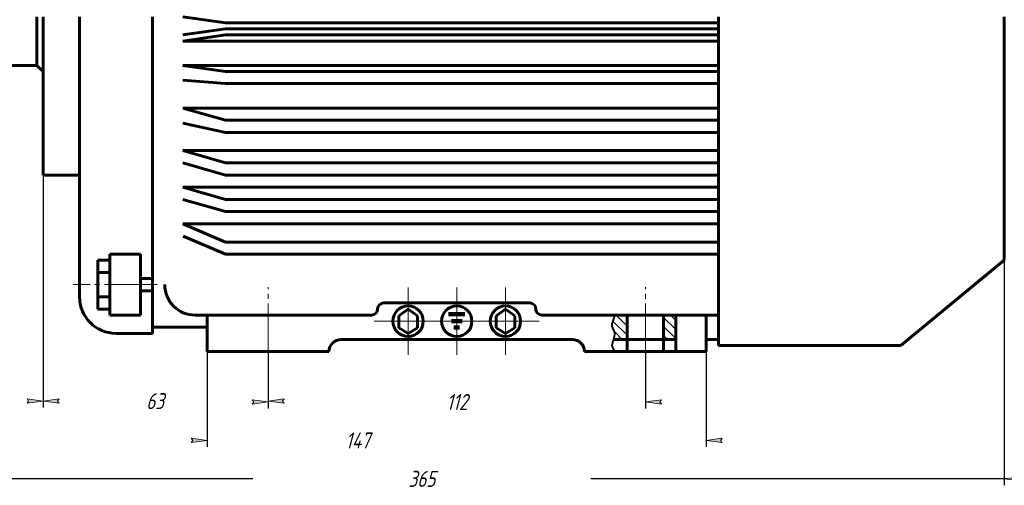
# Model space of a CAD drawing. Header units: millimetres. Extents: x 0 to 841, y 0 to 594.
# Tile 3 of 6: x 177 to 485, y 234 to 379. Entities that reach past the tile are written whole.
import ezdxf

# ---------------------------------------------------------------- set-up
doc = ezdxf.new("R2010")
doc.units = ezdxf.units.MM
for name, pattern in [('K5LT_AXLED', [19.5, 15, -1.5, 1.5, -1.5]), ('K5LT_BASIC', [0]), ('K5LT_REINFORCED', [0]), ('K5LT_THIN', [0])]:
    doc.linetypes.add(name, pattern=pattern)
doc.styles.add('KDIMTEXTSTYLE', font='GOST_AU.SHX', dxfattribs={"width": 0.96, "oblique": 15, "height": 5})
doc.dimstyles.new('KDIMSTYLE (1.00)', dxfattribs={"dimtxt": 5, "dimasz": 1, "dimexe": 2, "dimexo": 0, "dimgap": 1, "dimtad": 1, "dimtxsty": 'KDIMTEXTSTYLE', "dimsah": 1, "dimcen": 0, "dimdle": 1, "dimadec": 0, "dimazin": 0, "dimtfac": 0.667, "dimtmove": 0, "dimatfit": 3, "dimfxl": 1, "dimtvp": 1, "dimtfill": 1, "dimtolj": 1, "dimtzin": 0, "dimarcsym": 0})

# ---------------------------------------------------------------- blocks, each defined once
blk = doc.blocks.new('U3')
at = {"color": 30, "linetype": 'K5LT_AXLED', "lineweight": 18, "true_color": 0xff8000}
for q in [(298.697884, 295.502589), (288.143195, 284.9479), (309.252573, 284.9479), (298.697884, 274.393211)]:
    blk.add_line((298.697884, 284.9479), q, dxfattribs=at)
blk = doc.blocks.new('U4')
at = {"color": 30, "linetype": 'K5LT_AXLED', "lineweight": 18, "true_color": 0xff8000}
for q in [(329.114556, 295.502589), (318.559867, 284.9479), (339.669245, 284.9479), (329.114556, 274.393211)]:
    blk.add_line((329.114556, 284.9479), q, dxfattribs=at)
blk = doc.blocks.new('U5')
at = {"color": 30, "linetype": 'K5LT_AXLED', "lineweight": 18, "true_color": 0xff8000}
for q in [(313.90622, 295.502589), (303.351531, 284.9479), (324.460909, 284.9479), (313.90622, 274.393211)]:
    blk.add_line((313.90622, 284.9479), q, dxfattribs=at)
blk = doc.blocks.new('KDIMARROW_01')
blk.add_hatch(color=0).paths.add_polyline_path([(-5, -0.66), (0, 0), (-5, 0.66), (-4.5, 0)])
at = {"color": 0, "linetype": 'K5LT_THIN', "lineweight": 18}
for p, q in [((-4.5, 0), (-5, 0.66)), ((-5, 0.66), (0, 0)), ((0, 0), (-5, -0.66)), ((-5, -0.66), (-4.5, 0)), ((0, 0), (-1, 0))]:
    blk.add_line(p, q, dxfattribs=at)

msp = doc.modelspace()

# ---------------------------------------------------------------- hatches: boundary and pattern name
h = msp.add_hatch()
h.set_pattern_fill('Металл', style=0, pattern_type=0)
h.set_pattern_definition([(-45, (0, 0), (1.4142136, 1.4142136), [])])
h.paths.add_polyline_path([(431.771, 427.526), (431.771, 472.251), (431.294, 474.645), (431.173, 474.835), (429.998, 475.925), (429.87, 476.003), (424.167, 476.003), (424.167, 477.904), (424.167, 479.044), (424.167, 479.805), (408.958, 479.805), (408.958, 477.904), (412.76, 477.904), (416.562, 477.904), (416.562, 469.349), (420.365, 469.349), (420.365, 466.669), (423.59, 465.881), (426.087, 463.693), (427.293, 460.6), (427.354, 459.68), (427.354, 427.526), (420.365, 427.526), (407.057, 427.526), (407.057, 425.625), (432.865, 425.625), (432.865, 427.526)])
h.paths.add_polyline_path([(420.365, 492.352), (420.365, 488.549), (424.167, 488.549), (424.167, 492.352)])
h.paths.add_polyline_path([(412.76, 492.352), (412.76, 488.549), (416.562, 488.549), (416.562, 492.352)])
h.paths.add_polyline_path([(426.068, 416.12), (432.865, 416.12), (432.865, 419.922), (414.661, 419.922), (407.057, 419.922), (407.057, 416.12)])
h.paths.add_polyline_path([(382.344, 279.245), (382.344, 286.849), (378.542, 286.849), (378.542, 279.245)])
h.paths.add_polyline_path([(367.135, 279.245), (367.135, 286.849), (363.333, 286.849), (362.405, 284.113), (362.45, 283.228), (363.168, 281.616), (363.334, 281.078), (362.981, 279.547), (362.844, 279.245)])

# ---------------------------------------------------------------- linework, layer by layer
at = {"color": 5, "linetype": 'K5LT_BASIC', "lineweight": 60, "true_color": 0x0000ff}
for p, q in [((182.734, 364.792), (182.734, 380)), ((184.635, 380), (184.635, 330.573)), ((196.042, 330.573), (196.042, 380)), ((218.854, 281.146), (218.854, 380)), ((241.667, 378.099), (228.359, 380)), ((395.651, 279.245), (395.651, 380)), ((485, 380), (485, 303.958)), ((241.667, 376.198), (228.359, 374.297)), ((395.651, 378.099), (241.667, 378.099)), ((395.651, 376.198), (241.667, 376.198)), ((395.651, 376.198), (395.651, 378.099)), ((395.651, 374.297), (395.651, 376.198)), ((241.667, 374.297), (228.359, 372.396)), ((241.667, 372.396), (228.359, 372.396)), ((395.651, 374.297), (241.667, 374.297)), ((395.651, 372.396), (241.667, 372.396)), ((395.651, 372.396), (395.651, 374.297)), ((395.651, 364.792), (395.651, 372.396)), ((121.901, 364.792), (182.734, 364.792)), ((182.734, 364.792), (184.635, 362.891)), ((395.651, 364.792), (228.359, 364.792)), ((241.667, 362.891), (228.359, 364.792)), ((395.651, 362.891), (395.651, 364.792)), ((241.667, 359.089), (228.359, 360.152)), ((395.651, 362.891), (241.667, 362.891)), ((395.651, 359.089), (395.651, 362.891)), ((395.651, 359.089), (241.667, 359.089)), ((395.651, 351.484), (395.651, 359.089)), ((395.651, 351.484), (228.359, 351.484)), ((241.667, 347.682), (228.359, 351.484)), ((395.651, 347.682), (395.651, 351.484)), ((395.651, 347.682), (241.667, 347.682)), ((395.651, 343.88), (395.651, 347.682)), ((241.667, 343.88), (228.359, 346.792)), ((395.651, 343.88), (241.667, 343.88)), ((395.651, 338.177), (395.651, 343.88)), ((395.651, 338.177), (228.359, 338.177)), ((228.359, 338.177), (241.667, 334.375)), ((395.651, 334.375), (395.651, 338.177)), ((241.667, 330.573), (228.359, 334.375)), ((395.651, 334.375), (241.667, 334.375)), ((395.651, 330.573), (395.651, 334.375)), ((184.635, 330.573), (196.042, 330.573)), ((196.042, 330.573), (196.042, 292.552)), ((395.651, 330.573), (241.667, 330.573)), ((395.651, 326.771), (395.651, 330.573)), ((395.651, 326.771), (228.359, 326.771)), ((241.667, 322.969), (228.359, 326.771)), ((395.651, 322.969), (395.651, 326.771)), ((241.667, 319.167), (228.359, 322.969)), ((395.651, 322.969), (241.667, 322.969)), ((395.651, 319.167), (395.651, 322.969)), ((395.651, 319.167), (241.667, 319.167)), ((395.651, 315.365), (395.651, 319.167)), ((395.651, 315.365), (228.359, 315.365)), ((241.667, 309.661), (228.359, 315.365)), ((395.651, 309.661), (395.651, 315.365)), ((241.667, 305.859), (228.46, 311.519)), ((395.651, 309.661), (241.667, 309.661)), ((395.651, 305.859), (395.651, 309.661)), ((205.547, 305.859), (205.547, 303.958)), ((215.052, 305.859), (205.547, 305.859)), ((215.052, 298.255), (215.052, 305.859)), ((395.651, 305.859), (241.667, 305.859)), ((395.651, 286.849), (395.651, 305.859)), ((201.745, 303.958), (201.745, 296.354)), ((205.547, 303.958), (201.745, 303.958)), ((205.547, 303.958), (205.547, 300.156)), ((452.682, 277.344), (485, 303.958)), ((205.547, 300.156), (201.745, 300.156)), ((205.547, 300.156), (205.547, 296.354)), ((201.745, 288.75), (201.745, 296.354)), ((205.547, 292.552), (205.547, 296.354)), ((218.854, 298.255), (215.052, 298.255)), ((215.052, 298.255), (215.052, 296.354)), ((215.052, 294.453), (215.052, 296.354)), ((218.854, 296.354), (218.854, 294.453)), ((205.547, 292.552), (201.745, 292.552)), ((205.547, 288.75), (205.547, 292.552)), ((218.854, 294.453), (215.052, 294.453)), ((215.052, 294.453), (215.052, 286.849)), ((291.094, 290.651), (313.906, 290.651)), ((336.719, 290.651), (313.906, 290.651)), ((205.547, 288.75), (201.745, 288.75)), ((205.547, 286.849), (205.547, 288.75)), ((215.052, 286.849), (205.547, 286.849)), ((232.161, 286.849), (235.963, 286.849)), ((235.963, 283.047), (235.963, 286.849)), ((235.963, 286.849), (287.292, 286.849)), ((295.795, 286.635), (298.698, 288.75)), ((295.795, 284.734), (295.795, 286.635)), ((301.601, 286.635), (298.698, 288.75)), ((301.601, 284.734), (301.601, 286.635)), ((326.211, 286.635), (329.115, 288.75)), ((326.211, 284.734), (326.211, 286.635)), ((332.018, 286.635), (329.115, 288.75)), ((332.018, 284.734), (332.018, 286.635)), ((391.849, 286.849), (340.521, 286.849)), ((372.839, 286.849), (367.135, 286.849)), ((367.135, 286.849), (367.135, 275.443)), ((378.542, 286.849), (378.542, 275.443)), ((382.344, 286.849), (382.344, 279.245)), ((391.849, 283.047), (391.849, 286.849)), ((391.849, 286.849), (395.651, 286.849)), ((295.795, 284.734), (295.795, 282.833)), ((301.601, 284.734), (301.601, 282.833)), ((326.211, 284.734), (326.211, 282.833)), ((332.018, 284.734), (332.018, 282.833)), ((207.448, 281.146), (218.854, 281.146)), ((218.854, 281.146), (218.854, 283.047)), ((218.854, 283.047), (235.963, 283.047)), ((235.963, 283.047), (235.963, 275.443)), ((295.795, 282.833), (298.698, 281.146)), ((301.601, 282.833), (298.698, 281.146)), ((326.211, 282.833), (329.115, 281.146)), ((332.018, 282.833), (329.115, 281.146)), ((391.849, 283.047), (391.849, 275.443)), ((277.786, 279.245), (313.906, 279.245)), ((350.026, 279.245), (313.906, 279.245)), ((367.135, 279.245), (362.844, 279.245)), ((367.135, 275.443), (367.135, 279.245)), ((367.135, 279.245), (372.839, 279.245)), ((378.542, 279.245), (372.839, 279.245)), ((378.542, 279.245), (382.344, 279.245)), ((378.542, 275.443), (378.542, 279.245)), ((382.344, 279.245), (382.344, 275.443)), ((391.849, 275.443), (391.849, 279.245)), ((391.849, 279.245), (395.651, 279.245)), ((395.651, 277.344), (395.651, 279.245)), ((395.651, 277.344), (452.682, 277.344)), ((235.963, 275.443), (273.984, 275.443)), ((391.849, 275.443), (353.828, 275.443))]:
    msp.add_line(p, q, dxfattribs=at)
at = {"color": 30, "linetype": 'K5LT_AXLED', "lineweight": 18, "true_color": 0xff8000}
for p, q in [((218.854, 296.354), (194.026, 296.354)), ((218.854, 296.354), (220.322, 296.354)), ((254.974, 275.443), (254.974, 295.539)), ((372.839, 275.443), (372.839, 295.539)), ((298.698, 279.245), (298.698, 293.36)), ((313.906, 293.431), (313.906, 276.464)), ((329.115, 279.245), (329.115, 293.36)), ((254.974, 275.443), (254.974, 261.986)), ((372.839, 275.443), (372.839, 261.986))]:
    msp.add_line(p, q, dxfattribs=at)
at = {"color": 134, "linetype": 'K5LT_REINFORCED', "lineweight": 100, "true_color": 0x009696}
for p, q in [((311.34, 287.102), (313.906, 287.102)), ((316.472, 287.102), (313.906, 287.102)), ((312.213, 284.948), (313.906, 284.948)), ((315.6, 284.948), (313.906, 284.948)), ((313.006, 282.991), (313.906, 282.991)), ((314.807, 282.991), (313.906, 282.991))]:
    msp.add_line(p, q, dxfattribs=at)
at = {"color": 5, "linetype": 'K5LT_BASIC', "true_color": 0x0000ff, "const_width": 0.6}
msp.add_lwpolyline([(363.333, 286.849), (362.405, 284.113), (362.45, 283.228), (363.168, 281.616), (363.334, 281.076), (362.98, 279.545), (362.404, 277.464), (362.66, 276.602), (363.333, 275.443)], dxfattribs=at)
at = {"color": 5, "linetype": 'K5LT_BASIC', "lineweight": 60, "true_color": 0x0000ff}
for centre in [(298.698, 284.948), (313.906, 284.948), (329.115, 284.948)]:
    msp.add_circle(centre, 4.753, dxfattribs=at)
for centre, radius, start, end in [((232.161, 296.354), 9.505, 180, 270), ((207.448, 292.552), 11.406, 180, 270), ((291.094, 288.75), 1.901, 90, 180), ((336.719, 288.75), 1.901, 0, 90), ((287.292, 288.75), 1.901, 270, 0), ((340.521, 288.75), 1.901, 180, 270), ((277.786, 275.443), 3.802, 90, 180), ((350.026, 275.443), 3.802, 0, 90)]:
    msp.add_arc(centre, radius, start, end, dxfattribs=at)

# ---------------------------------------------------------------- block references
for name in ['U3', 'U5', 'U4']:
    msp.add_blockref(name, (0, 0))

# ---------------------------------------------------------------- dimensions: what is measured, and where the dimension line sits
at = {"color": 7}
msp.add_linear_dim(base=(120, 235.724), p1=(485, 380), p2=(120, 380), location=(303, 235.724), dimstyle='KDIMSTYLE (1.00)', override={"dimexo": 0, "dimpost": '\\H5.0;\\W0.965;\\Q15;<>', "dimblk1": 'KDIMARROW_01', "dimblk2": 'KDIMARROW_01', "dimse1": 0, "dimse2": 0, "dimclrt": 7, "dimtolj": 1}, dxfattribs=at).render()
for base, p1, p2, location, text in [((120, 260), (184.635, 362.891), (120, 366.693), (152, 260), '\\H5.0;\\W0.965;\\Q15;\\H5.0;\\W0.965;\\Q15;\\Q15;60'), ((184.635, 260), (254.974, 275.443), (184.635, 362.891), (219.635, 260), '\\H5.0;\\W0.965;\\Q15;\\H5.0;\\W0.965;\\Q15;\\Q15;63'), ((235.963, 247.724), (391.849, 275.443), (235.963, 275.443), (282.963, 247.724), '\\H5.0;\\W0.965;\\Q15;\\H5.0;\\W0.965;\\Q15;\\Q15;147'), ((254.974, 259.724), (372.839, 275.443), (254.974, 275.443), (313.974, 259.724), '\\H5.0;\\W0.965;\\Q15;\\H5.0;\\W0.965;\\Q15;\\Q15;112')]:
    msp.add_linear_dim(base=base, p1=p1, p2=p2, location=location, text=text, dimstyle='KDIMSTYLE (1.00)', override={"dimexo": 0, "dimblk1": 'KDIMARROW_01', "dimblk2": 'KDIMARROW_01', "dimse1": 0, "dimse2": 0, "dimclrt": 7, "dimtolj": 1}, dxfattribs=at).render()

doc.saveas('drawing.dxf')
